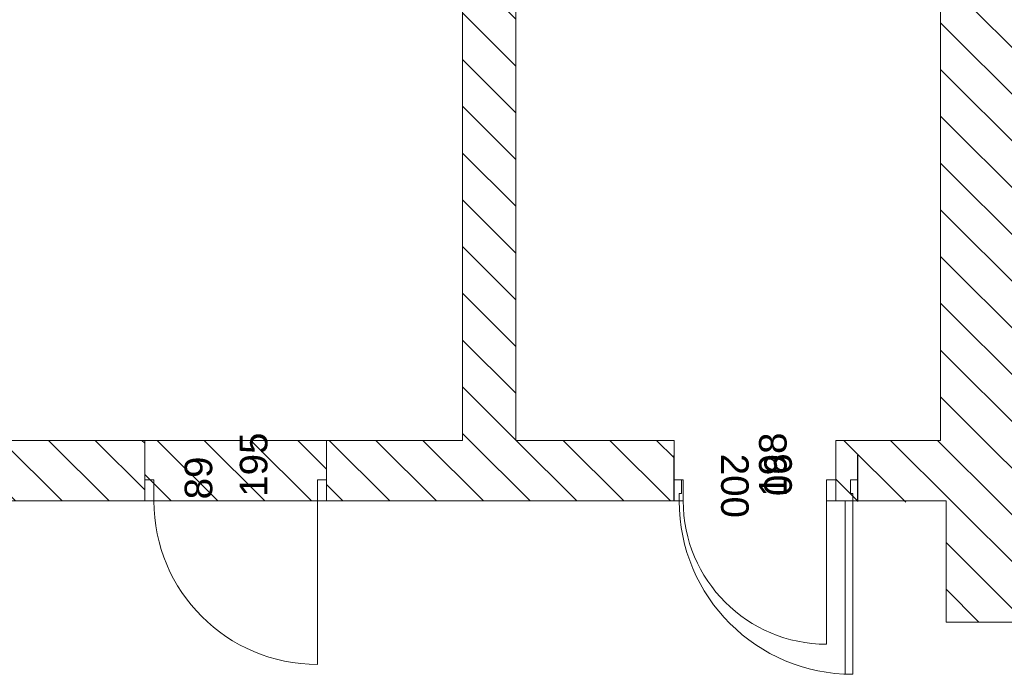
# Model space of a CAD drawing. Header units: millimetres. Extents: x -22315 to 39025, y -47720 to 770.
# Tile 13 of 28: x 8900 to 14257, y -31734 to -28169. Entities that reach past the tile are written whole.
import ezdxf

# ---------------------------------------------------------------- set-up
doc = ezdxf.new("R2010")
doc.units = ezdxf.units.MM
for name, color, linetype, lineweight in [('Nowe_220-A Ściany_Nr_pióra__27', 7, 'Continuous', 9), ('Nowe_830-G Teksty Etykiety_Nr_pióra__6', 7, 'Continuous', 9), ('Nowe_Drzwi ARCHICAD', 7, 'Continuous', 9), ('Nowe_Drzwi ARCHICAD_Nr_pióra__27', 7, 'Continuous', 9), ('Nowe_Drzwi ARCHICAD_Nr_pióra__3', 7, 'Continuous', 9), ('Nowe_Drzwi ARCHICAD_Nr_pióra__6', 7, 'Continuous', 9), ('Nowe_Konstrukcja - Stropy_Nr_pióra__1', 7, 'Continuous', 9), ('Nowe_Konstrukcja - Stropy_Nr_pióra__6', 7, 'Continuous', 9), ('poziom_1 (1)_4_Drzwi ArchiCAD_Nr_pióra__27_Nr_pióra__7', 7, 'Continuous', 9), ('poziom_1 (1)_4_Drzwi ArchiCAD_Nr_pióra__81_Nr_pióra__4', 7, 'Continuous', 9), ('poziom_1 (1)_4_Konstrukcja - Ściany zew_Nr_pióra__107_Nr_pióra__10', 7, 'Continuous', 9), ('poziom_1 (1)_4_Konstrukcja - Ściany zew_Nr_pióra__27_Nr_pióra__7', 7, 'Continuous', 9), ('poziom_1 (1)_4_Znaczniki drzwi ArchiCADa_Nr_pióra__7_Nr_pióra__7', 7, 'Continuous', 9)]:
    doc.layers.add(name, color=color, linetype=linetype, lineweight=lineweight)
doc.styles.add('GENERATED_STYLE_1', font='arial.ttf')
doc.styles.add('GENERATED_STYLE_5', font='arial.ttf')
pattern_1 = [(135, (37205, -40790), (127.2792, 127.2792), [])]

# ---------------------------------------------------------------- blocks, each defined once
blk = doc.blocks.new('Drzwi 21_2')
at = {"layer": 'Nowe_Drzwi ARCHICAD_Nr_pióra__27', "color": 7, "linetype": 'Continuous', "lineweight": 25}
for p, q in [((-500, 0), (-500, -115)), ((-500, 0), (-500, -115)), ((500, 0), (500, -115)), ((500, 0), (500, -115)), ((-500, -115), (-500, -250)), ((500, -115), (500, -250))]:
    blk.add_line(p, q, dxfattribs=at)
at = {"layer": 'Nowe_Drzwi ARCHICAD_Nr_pióra__3', "color": 7, "linetype": 'Continuous', "lineweight": 13}
blk.add_arc((472, 0), 944, 90, 180, dxfattribs=at)
at = {"layer": 'Nowe_Drzwi ARCHICAD_Nr_pióra__6', "color": 7, "linetype": 'Continuous', "lineweight": 13}
for p, q in [((432, 0), (432, 944)), ((432, 944), (472, 944)), ((472, 944), (472, 0)), ((-472, 0), (-500, 0)), ((-500, 0), (-500, -115)), ((-472, -40), (-472, 0)), ((472, 0), (432, 0)), ((500, 0), (472, 0)), ((472, 0), (472, -40)), ((500, -115), (500, 0)), ((-460, -40), (-472, -40)), ((-460, -115), (-460, -40)), ((472, -40), (460, -40)), ((460, -40), (460, -115)), ((-500, -115), (-460, -115)), ((460, -115), (500, -115))]:
    blk.add_line(p, q, dxfattribs=at)

msp = doc.modelspace()

# ---------------------------------------------------------------- hatches: boundary and pattern name
at = {"layer": 'poziom_1 (1)_4_Konstrukcja - Ściany zew_Nr_pióra__107_Nr_pióra__10', "linetype": 'ByBlock'}
h = msp.add_hatch(dxfattribs=at)
h.set_pattern_fill('BLOCZKI_CERAMICZNE_0004', color=256, angle=270, style=0, pattern_type=2)
h.set_pattern_definition(pattern_1)
h.paths.add_polyline_path([(14410, -30460), (14410, -24000), (13910, -24000), (13910, -30460)])
h = msp.add_hatch(dxfattribs=at)
h.set_pattern_fill('BLOCZKI_CERAMICZNE_0004', color=256, angle=270, style=0, pattern_type=2)
h.set_pattern_definition(pattern_1)
h.paths.add_polyline_path([(11600, -30460), (11600, -26460), (11310, -26460), (11310, -30460)])
h = msp.add_hatch(dxfattribs=at)
h.set_pattern_fill('BLOCZKI_CERAMICZNE_0004', color=256, angle=270, style=0, pattern_type=2)
h.set_pattern_definition(pattern_1)
h.paths.add_polyline_path([(8260, -30460), (8260, -30790), (9580, -30790), (9580, -30460)])
h = msp.add_hatch(dxfattribs=at)
h.set_pattern_fill('BLOCZKI_CERAMICZNE_0004', color=256, angle=270, style=0, pattern_type=2)
h.set_pattern_definition(pattern_1)
h.paths.add_polyline_path([(10570, -30460), (10570, -30790), (12460, -30790), (12460, -30460)])
h = msp.add_hatch(dxfattribs=at)
h.set_pattern_fill('BLOCZKI_CERAMICZNE_0004', color=256, angle=270, style=0, pattern_type=2)
h.set_pattern_definition(pattern_1)
h.paths.add_polyline_path([(13340, -30790), (17770, -30870), (17770, -30460), (13340, -30460)])
h = msp.add_hatch(dxfattribs=at)
h.set_pattern_fill('BLOCZKI_CERAMICZNE_0004', color=256, angle=270, style=0, pattern_type=2)
h.set_pattern_definition(pattern_1)
h.paths.add_polyline_path([(14410, -31450), (14410, -30790), (13940, -30790), (13940, -31450)])

# ---------------------------------------------------------------- linework, layer by layer
at = {"layer": 'Nowe_220-A Ściany_Nr_pióra__27', "linetype": 'ByBlock'}
for p, q in [((12460, -30675), (12460, -30540)), ((13460, -30675), (13460, -30540)), ((12460, -30790), (12460, -30675)), ((13460, -30790), (13460, -30675))]:
    msp.add_line(p, q, dxfattribs=at)
at = {"layer": 'Nowe_Konstrukcja - Stropy_Nr_pióra__1', "linetype": 'ByBlock'}
for p, q in [((10570, -30460), (9580, -30460)), ((9580, -30460), (9580, -30790)), ((10570, -30790), (10570, -30460)), ((9580, -30790), (10570, -30790))]:
    msp.add_line(p, q, dxfattribs=at)
at = {"layer": 'Nowe_Konstrukcja - Stropy_Nr_pióra__6', "linetype": 'ByBlock'}
for p, q in [((9648.7, -30460), (9978.7, -30790)), ((9903.3, -30460), (10233.3, -30790)), ((10157.9, -30460), (10487.9, -30790)), ((10412.4, -30460), (10570, -30617.6)), ((9580, -30645.8), (9724.2, -30790))]:
    msp.add_line(p, q, dxfattribs=at)
at = {"layer": 'poziom_1 (1)_4_Drzwi ArchiCAD_Nr_pióra__27_Nr_pióra__7', "linetype": 'ByBlock'}
for p, q in [((9580, -30790), (9580, -30675)), ((10570, -30790), (10570, -30675)), ((12460, -30790), (12460, -30675)), ((13340, -30790), (13340, -30675))]:
    msp.add_line(p, q, dxfattribs=at)
at = {"layer": 'poziom_1 (1)_4_Drzwi ArchiCAD_Nr_pióra__81_Nr_pióra__4', "linetype": 'ByBlock'}
for p, q in [((9580, -30675), (9630, -30675)), ((9580, -30790), (9580, -30675)), ((9630, -30675), (9630, -30790)), ((10520, -30790), (10520, -30675)), ((10520, -30675), (10570, -30675)), ((10570, -30675), (10570, -30790)), ((12460, -30675), (12510, -30675)), ((12460, -30790), (12460, -30675)), ((12510, -30675), (12510, -30790)), ((13290, -30790), (13290, -30675)), ((13290, -30675), (13340, -30675)), ((13340, -30675), (13340, -30790)), ((9630, -30790), (9580, -30790)), ((10570, -30790), (10520, -30790)), ((10520, -30790), (10520, -31680)), ((12510, -30790), (12460, -30790)), ((13340, -30790), (13290, -30790)), ((13290, -30790), (13290, -31570))]:
    msp.add_line(p, q, dxfattribs=at)
for centre, radius in [((10520, -30790), 890), ((13290, -30790), 780)]:
    msp.add_arc(centre, radius, 180, 270, dxfattribs=at)
at = {"layer": 'poziom_1 (1)_4_Konstrukcja - Ściany zew_Nr_pióra__27_Nr_pióra__7', "linetype": 'ByBlock'}
for p, q in [((9580, -30675), (9580, -30460)), ((10570, -30675), (10570, -30460)), ((12460, -30675), (12460, -30460)), ((13340, -30675), (13340, -30460)), ((9580, -30790), (9580, -30675)), ((10570, -30790), (10570, -30675)), ((12460, -30790), (12460, -30675)), ((13340, -30790), (13340, -30675))]:
    msp.add_line(p, q, dxfattribs=at)
at = {"layer": 'poziom_1 (1)_4_Konstrukcja - Ściany zew_Nr_pióra__27_Nr_pióra__7', "linetype": 'ByBlock', "flags": 128}
for points in [[(13910, -24610), (13910, -30460)], [(11310, -26460), (11310, -30460)], [(11600, -30460), (11600, -26460)], [(9580, -30460), (8530, -30460)], [(11310, -30460), (10570, -30460)], [(12460, -30460), (11600, -30460)], [(13910, -30460), (13340, -30460)], [(8260, -30790), (9580, -30790)], [(10570, -30790), (12460, -30790)], [(13340, -30790), (13940, -30790)], [(13940, -30790), (13940, -31450)], [(13940, -31450), (14410, -31450)]]:
    msp.add_lwpolyline(points, dxfattribs=at)

# ---------------------------------------------------------------- block references
at = {"layer": 'Nowe_Drzwi ARCHICAD', "linetype": 'ByBlock', "xscale": -1, "zscale": 1000, "rotation": 180}
msp.add_blockref('Drzwi 21_2', (12960, -30790), dxfattribs=at)

# ---------------------------------------------------------------- texts
at = {"layer": 'Nowe_830-G Teksty Etykiety_Nr_pióra__6', "linetype": 'ByBlock', "style": 'GENERATED_STYLE_5'}
for s, p in [('200', (12716.1, -30532.9)), ('90', (12951.1, -30530.4))]:
    msp.add_text(s, height=150, rotation=270, dxfattribs=at).set_placement(p)
at = {"layer": 'poziom_1 (1)_4_Znaczniki drzwi ArchiCADa_Nr_pióra__7_Nr_pióra__7', "linetype": 'ByBlock', "char_height": 150, "attachment_point": 7, "rotation": 90, "style": 'GENERATED_STYLE_1'}
for s, insert in [('\\A1;195', (10249.7, -30767.2)), ('\\A1;198', (13074.7, -30767.2)), ('\\A1;89', (9949.7, -30781.4))]:
    msp.add_mtext(s, dxfattribs=dict(at, insert=insert))

doc.saveas('drawing.dxf')
